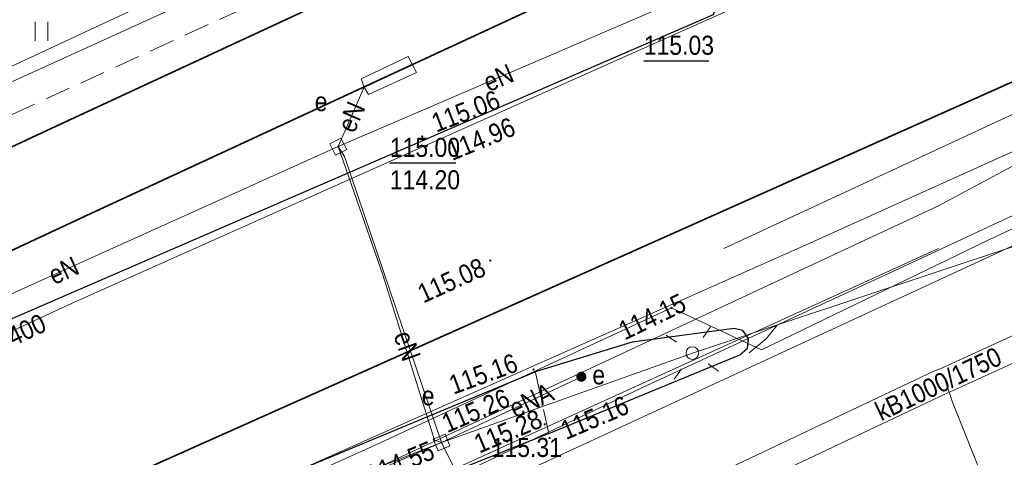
# Model space of a CAD drawing. Header units: metres. Extents: x 7495425 to 7495712, y 5787905 to 5788232.
# Tile 18 of 39: x 7495595 to 7495633, y 5787938 to 5787955. Entities that reach past the tile are written whole.
import ezdxf
from ezdxf.enums import TextEntityAlignment as Align

# ---------------------------------------------------------------- set-up
doc = ezdxf.new("R2010")
doc.units = ezdxf.units.M
for name, pattern in [('1.0_0.5', [1.5, 1, -0.5]), ('1.5_0.5', [2, 1.5, -0.5]), ('219-500', [0]), ('egug-500', [1, 0.5, -0.5]), ('l219_500', [0]), ('l32_500', [0])]:
    doc.linetypes.add(name, pattern=pattern)
doc.layers.get('0').update_dxf_attribs({"color": 2, "lineweight": 5})
doc.styles.get("Standard").update_dxf_attribs({"font": 'Working1250', "width": 0.75})

# ---------------------------------------------------------------- blocks, each defined once
blk = doc.blocks.new('US22A')
at = {"color": 0, "linetype": 'Continuous', "lineweight": 0}
blk.add_lwpolyline([(-0.25, -0.25), (0.25, -0.25), (0.25, 0.25), (-0.25, 0.25)], close=True, dxfattribs=at)
blk = doc.blocks.new('PW01')
at = {"linetype": 'Continuous', "lineweight": 13}
h = blk.add_hatch(color=0, dxfattribs=at)
edge = h.paths.add_edge_path()
edge.add_arc((0, 0), 0.045, 0, 360)
blk = doc.blocks.new('US25')
at = {"linetype": 'Continuous', "lineweight": 0}
h = blk.add_hatch(color=0, dxfattribs=at)
edge = h.paths.add_edge_path()
edge.add_arc((0, 0), 0.2, 0, 360)
blk = doc.blocks.new('SM01')
at = {"color": 0, "linetype": 'Continuous', "lineweight": 13}
for p, q in [((-0.53, 0.531), (-0.883, 0.884)), ((0.531, 0.531), (0.884, 0.884)), ((-0.53, -0.53), (-0.883, -0.883)), ((0.531, -0.53), (0.884, -0.883))]:
    blk.add_line(p, q, dxfattribs=at)
blk.add_circle((0, 0), 0.25, dxfattribs=at)
blk = doc.blocks.new('TU04')
at = {"color": 0, "linetype": 'Continuous', "lineweight": 13}
for p, q in [((0, 0), (0, 0.75)), ((0.5, 0), (0.5, 0.75))]:
    blk.add_line(p, q, dxfattribs=at)

msp = doc.modelspace()

# ---------------------------------------------------------------- linework, layer by layer
at = {"layer": '216-obręb ewidencyjny', "color": 7, "linetype": 'l32_500', "lineweight": 35, "flags": 128}
msp.add_lwpolyline([(7495635.58, 5787953.37), (7495533.716, 5787907.83)], dxfattribs=at)
at = {"layer": '218-kontur użytku gruntowego', "color": 3, "linetype": 'egug-500', "lineweight": 18, "flags": 128}
msp.add_lwpolyline([(7495533.716, 5787907.83), (7495635.58, 5787953.37)], dxfattribs=at)
at = {"layer": '219-działka ewidencyjna', "color": 7, "linetype": 'l219_500', "lineweight": 18, "flags": 128}
msp.add_lwpolyline([(7495635.58, 5787953.37), (7495533.716, 5787907.83)], dxfattribs=at)
at = {"layer": '219-działka ewidencyjna', "color": 7, "linetype": '219-500', "lineweight": 18, "flags": 128}
msp.add_lwpolyline([(7495635.58, 5787953.37), (7495533.716, 5787907.83)], dxfattribs=at)
at = {"layer": 'chodnik', "color": 7, "linetype": '1.0_0.5', "lineweight": 18, "flags": 128}
msp.add_lwpolyline([(7495585.53, 5787925.57), (7495584.39, 5787927.97), (7495604.54, 5787936.78), (7495614.99, 5787941.14), (7495615.52, 5787938.71), (7495602.2, 5787933.37), (7495599.97, 5787932.41), (7495597.61, 5787931.31), (7495589.13, 5787927.46), (7495586.76, 5787926.24)], close=True, dxfattribs=at)
at = {"layer": 'jezdnia', "color": 7, "linetype": '1.5_0.5', "lineweight": 18, "flags": 128}
for points in [[(7495516.993, 5787907.83), (7495577.41, 5787935.84), (7495621.97, 5787955.17), (7495622.7, 5787957.11), (7495621.88, 5787957.17), (7495622.74, 5787958.25), (7495623.92, 5787959.91), (7495625.08, 5787962.66), (7495625.18, 5787963.45), (7495625.1, 5787965.33), (7495624.99, 5787965.57), (7495624.72, 5787966.24), (7495624.43, 5787966.65), (7495623.77, 5787967.13), (7495623.34, 5787967.39), (7495622.91, 5787967.64), (7495622.47, 5787967.87), (7495622.01, 5787968.09), (7495621.55, 5787968.28), (7495621.09, 5787968.46), (7495620.61, 5787968.62), (7495620.13, 5787968.76), (7495619.65, 5787968.88), (7495619.16, 5787968.98), (7495618.66, 5787969.06), (7495618.11, 5787969.12), (7495617.61, 5787969.16), (7495617.11, 5787969.18), (7495616.61, 5787969.18), (7495616.12, 5787969.16), (7495615.62, 5787969.11), (7495615.12, 5787969.05), (7495614.63, 5787968.97), (7495614.14, 5787968.87), (7495613.65, 5787968.75), (7495613.17, 5787968.61), (7495612.7, 5787968.45), (7495612.23, 5787968.27), (7495611.77, 5787968.07), (7495605.01, 5787964.89), (7495590.91, 5787958.43), (7495590.3, 5787958.31), (7495589.89, 5787958.25), (7495587.22, 5787958.52), (7495586.54, 5787958.5), (7495585.79, 5787958.24), (7495584.31, 5787957.57), (7495583.86, 5787957.22), (7495583.54, 5787956.85), (7495581.87, 5787954.59), (7495581.5, 5787954.18), (7495581.12, 5787953.89), (7495571.09, 5787949.16), (7495567.24, 5787947.37), (7495548.01, 5787938.3), (7495546.76, 5787941.04), (7495545.99, 5787941.51), (7495542.46, 5787939.85), (7495540.19, 5787938.92), (7495537.4, 5787937.62), (7495516.09, 5787927.62), (7495517.53, 5787924.34), (7495518.74, 5787922.24), (7495520.63, 5787918.24), (7495508.55, 5787912.72), (7495507.81, 5787914.4), (7495506.76, 5787913.9), (7495504.15, 5787919.02), (7495503.56, 5787920.72), (7495501.54, 5787926.55), (7495502.45, 5787926.92), (7495501.75, 5787929.77), (7495501.35, 5787931.44), (7495498.72, 5787942.22), (7495495.65, 5787953.62), (7495494.03, 5787959.63), (7495491.75, 5787968.1), (7495480.84, 5788008.64), (7495472.58, 5788039.32), (7495472.53, 5788039.43), (7495472.46, 5788039.54), (7495472.39, 5788039.64), (7495472.31, 5788039.73), (7495472.22, 5788039.82), (7495472.12, 5788039.9), (7495471.98, 5788039.99), (7495471.91, 5788040.03), (7495471.8, 5788040.08), (7495471.68, 5788040.12), (7495471.56, 5788040.16), (7495471.44, 5788040.18), (7495471.31, 5788040.19), (7495471.19, 5788040.19), (7495467.26, 5788039.27), (7495466.84, 5788040.73), (7495468.93, 5788041.25), (7495468.64, 5788042.36), (7495470.74, 5788042.89), (7495470.86, 5788042.98), (7495470.98, 5788043.07), (7495471.09, 5788043.18), (7495471.19, 5788043.29), (7495471.28, 5788043.41), (7495471.37, 5788043.53), (7495471.46, 5788043.7), (7495471.51, 5788043.8), (7495471.56, 5788043.94), (7495471.61, 5788044.08), (7495471.65, 5788044.23), (7495471.67, 5788044.38), (7495471.69, 5788044.53), (7495471.69, 5788044.68), (7495471.64, 5788045.06), (7495473.94, 5788045.63), (7495483.7, 5788009.44), (7495498.79, 5787953.5), (7495504.2, 5787933.47), (7495507, 5787928.99), (7495508.64, 5787929.72), (7495513.62, 5787932.05), (7495514.06, 5787932.23), (7495515.13, 5787932.72), (7495515.26, 5787932.44), (7495517.29, 5787933.38), (7495517.15, 5787933.66), (7495518.12, 5787934.11), (7495518.32, 5787933.74), (7495519.8, 5787934.38), (7495519.62, 5787934.8), (7495528.79, 5787939.05), (7495544.01, 5787946.16), (7495548.1, 5787948.01), (7495550.44, 5787949.14), (7495560.67, 5787953.86), (7495563.52, 5787955.35), (7495564.93, 5787952.29), (7495566.62, 5787953.04), (7495574.88, 5787956.77), (7495578.67, 5787958.57), (7495603.23, 5787970.26), (7495611.88, 5787974.15), (7495612.35, 5787974.32), (7495612.83, 5787974.48), (7495613.31, 5787974.62), (7495613.79, 5787974.74), (7495614.28, 5787974.84), (7495614.77, 5787974.92), (7495615.27, 5787974.98), (7495615.94, 5787975.04), (7495616.44, 5787975.06), (7495616.94, 5787975.06), (7495617.43, 5787975.04), (7495617.93, 5787975.01), (7495618.43, 5787974.95), (7495618.92, 5787974.88), (7495619.42, 5787974.79), (7495619.9, 5787974.67), (7495620.39, 5787974.54), (7495620.8, 5787974.42), (7495621.3, 5787974.38), (7495621.79, 5787974.47), (7495622.25, 5787974.67), (7495622.46, 5787974.82), (7495622.82, 5787975.17), (7495623.08, 5787975.59), (7495623.24, 5787976.06), (7495623.27, 5787976.68), (7495619.54, 5788002.91), (7495615.94, 5788030.64), (7495613.14, 5788051.68), (7495608.29, 5788089.6), (7495604.87, 5788114.3), (7495602.8, 5788128.28), (7495599.2, 5788149.68), (7495597.03, 5788151.15), (7495595.95, 5788151.95), (7495595.92, 5788152.57), (7495603.42, 5788153.72), (7495603.56, 5788152.84)], [(7495553.489, 5787907.83), (7495559.27, 5787910.35), (7495584.48, 5787924.98), (7495585.53, 5787925.57), (7495586.76, 5787926.24), (7495589.13, 5787927.46), (7495597.61, 5787931.31), (7495599.97, 5787932.41), (7495602.2, 5787933.37), (7495615.52, 5787938.71), (7495623.03, 5787941.8), (7495623.33, 5787942.06), (7495623.37, 5787942.44), (7495623.14, 5787942.76), (7495622.8, 5787942.84), (7495618.8, 5787942.3), (7495614.99, 5787941.14), (7495604.54, 5787936.78), (7495584.39, 5787927.97), (7495582.55, 5787927.2), (7495580.83, 5787926.41), (7495557.65, 5787915.39), (7495543.69, 5787909.24), (7495540.642, 5787907.83)]]:
    msp.add_lwpolyline(points, dxfattribs=at)
at = {"layer": 'krawężnik', "color": 7, "linetype": 'CONTINUOUS', "lineweight": 25, "flags": 128}
for points in [[(7495622.7, 5787957.11), (7495621.97, 5787955.17), (7495577.41, 5787935.84)], [(7495615.52, 5787938.71), (7495623.03, 5787941.8), (7495623.33, 5787942.06), (7495623.37, 5787942.44), (7495623.14, 5787942.76), (7495622.8, 5787942.84), (7495618.8, 5787942.3), (7495614.99, 5787941.14)], [(7495580.83, 5787926.41), (7495582.55, 5787927.2), (7495584.39, 5787927.97), (7495604.54, 5787936.78), (7495614.99, 5787941.14)], [(7495615.52, 5787938.71), (7495602.2, 5787933.37), (7495599.97, 5787932.41), (7495597.61, 5787931.31), (7495589.13, 5787927.46), (7495586.76, 5787926.24), (7495585.53, 5787925.57), (7495584.48, 5787924.98)]]:
    msp.add_lwpolyline(points, dxfattribs=at)
at = {"layer": 'przewód elektroenergetyczny podziemny', "color": 1, "linetype": 'CONTINUOUS', "lineweight": 18, "flags": 128}
for points in [[(7495708.18, 5787980.125), (7495703.3, 5787977.86), (7495696, 5787974.47), (7495693.1, 5787977.5), (7495688.59, 5787975.15), (7495682.28, 5787972.25), (7495675.96, 5787969.07), (7495675.15, 5787968.66), (7495673.11, 5787967.64), (7495661.65, 5787961.82), (7495652.47, 5787957.29), (7495651.62, 5787955.78), (7495644, 5787952.26), (7495634.14, 5787947.46), (7495629.99, 5787945.52), (7495619.18, 5787940.5), (7495608.18, 5787935.28), (7495596.05, 5787929.52), (7495584.88, 5787924.46), (7495572.18, 5787918.58)], [(7495578.69, 5787945.96), (7495588.94, 5787950.6), (7495605.04, 5787958.12), (7495618.99, 5787964.72), (7495629.22, 5787969.68)], [(7495653.22, 5787956.87), (7495649.74, 5787955.45), (7495648.43, 5787953.69), (7495632.8, 5787946.33), (7495623.88, 5787942), (7495620.34, 5787943.65), (7495608.55, 5787938.18), (7495600.4, 5787934.51), (7495594.91, 5787932.06), (7495590.84, 5787930.24)], [(7495607.25, 5787949.99), (7495619.83, 5787955.41)], [(7495656.14, 5787953.49), (7495624.5, 5787942.98), (7495621.16, 5787941.87)], [(7495608.27, 5787952.33), (7495607.25, 5787949.99)], [(7495585.67, 5787940.25), (7495607.25, 5787949.99)], [(7495611.31, 5787938.35), (7495607.5, 5787949.6), (7495607.25, 5787949.99)], [(7495607.25, 5787949.99), (7495609.02, 5787944.91), (7495611.03, 5787938.44), (7495611.31, 5787938.35)], [(7495623.39, 5787941.88), (7495624.06, 5787942.43), (7495624.5, 5787942.98)], [(7495611.31, 5787938.35), (7495621.16, 5787941.87)], [(7495611.31, 5787938.35), (7495616.8, 5787940.94)], [(7495545.136, 5787907.83), (7495550.32, 5787910.3), (7495590.84, 5787930.24), (7495595.88, 5787932.24), (7495611.31, 5787938.35)], [(7495611.31, 5787938.35), (7495594.93, 5787931.24)], [(7495611.31, 5787938.35), (7495617.83, 5787925.21), (7495617.92, 5787924.97)]]:
    msp.add_lwpolyline(points, dxfattribs=at)
msp.add_lwpolyline([(7495608.15, 5787952.66), (7495609.99, 5787953.54), (7495610.32, 5787952.91), (7495608.44, 5787952.04), (7495608.27, 5787952.33)], close=True, dxfattribs=at)
at = {"layer": 'przewód gazowy', "color": 40, "linetype": 'CONTINUOUS', "lineweight": 18, "flags": 128}
for points in [[(7495708.18, 5787989.784), (7495704.4, 5787987.71), (7495672.4, 5787970.05), (7495664.76, 5787965.89), (7495662.15, 5787964.48), (7495622.4, 5787945.99)], [(7495708.18, 5787985.825), (7495695.82, 5787979.62), (7495672.51, 5787967.78), (7495664.53, 5787963.76), (7495645.5, 5787955.1), (7495640.42, 5787952.81), (7495625.63, 5787946.13)], [(7495664.76, 5787965.89), (7495640.42, 5787952.81), (7495630.8, 5787947.65), (7495627.51, 5787946.11)], [(7495627.51, 5787946.11), (7495578.99, 5787923.42), (7495571.86, 5787920.09), (7495545.182, 5787907.83)], [(7495547.013, 5787907.83), (7495560.27, 5787913.89), (7495575.15, 5787920.76), (7495582.63, 5787924.03), (7495583.53, 5787924.42), (7495630.83, 5787945.98)], [(7495625.63, 5787946.13), (7495590.33, 5787930.43), (7495582.92, 5787927.07), (7495572.52, 5787922.46)]]:
    msp.add_lwpolyline(points, dxfattribs=at)
at = {"layer": 'przewód kanalizacyjny', "color": 0, "lineweight": 18}
for p, q in [((7495694.993, 5787970.625), (7495630.889, 5787941.258)), ((7495695.407, 5787969.715), (7495631.291, 5787940.342)), ((7495630.647, 5787941.157), (7495561.646, 5787908.532)), ((7495630.889, 5787941.258), (7495630.647, 5787941.157)), ((7495631.053, 5787940.243), (7495562.075, 5787907.628)), ((7495631.291, 5787940.342), (7495631.053, 5787940.243))]:
    msp.add_line(p, q, dxfattribs=at)
at = {"layer": 'przewód kanalizacyjny', "color": 34, "linetype": 'CONTINUOUS', "lineweight": 18, "flags": 128}
for points in [[(7495624, 5787956), (7495596.8, 5787943.84), (7495565.97, 5787929.54), (7495565.2, 5787928.87)], [(7495631.38, 5787939.94), (7495631.09, 5787940.8)], [(7495643.65, 5787909.25), (7495631.38, 5787939.94)]]:
    msp.add_lwpolyline(points, dxfattribs=at)
at = {"layer": 'przewód telekomunikacyjny podziemny', "color": 30, "linetype": 'CONTINUOUS', "lineweight": 18, "flags": 128}
msp.add_lwpolyline([(7495623.97, 5787965.91), (7495622.34, 5787965.38), (7495615.2, 5787962), (7495608.04, 5787958.76), (7495589.57, 5787950.34), (7495581.09, 5787946.5), (7495566.98, 5787940.37), (7495549.03, 5787931.86), (7495542.07, 5787928.61), (7495524.59, 5787920.43), (7495505.78, 5787911.6), (7495497.641, 5787907.83)], dxfattribs=at)
at = {"layer": 'przewód wodociągowy', "color": 5, "linetype": 'CONTINUOUS', "lineweight": 18, "flags": 128}
msp.add_lwpolyline([(7495557.73, 5787910.88), (7495674.97, 5787965.2), (7495706.19, 5787980.91)], dxfattribs=at)
at = {"layer": 'rzędna-Atr2', "color": 7, "flags": 128}
for points in [[(7495619.25, 5787953.37), (7495621.806, 5787953.37)], [(7495609.274, 5787949.354), (7495611.862, 5787949.354)]]:
    msp.add_lwpolyline(points, dxfattribs=at)
at = {"layer": 'tor', "color": 7, "linetype": 'CONTINUOUS', "lineweight": 35, "flags": 128}
for points in [[(7495595.8, 5787950.62), (7495637.47, 5787969.99), (7495658.56, 5787980.59), (7495677.37, 5787990.83), (7495685.82, 5787995.31), (7495697.8, 5788001.52), (7495704.06, 5788004.68), (7495708.18, 5788006.709)], [(7495597.33, 5787947.27), (7495640.19, 5787967.16), (7495647.09, 5787970.46), (7495652, 5787972.88), (7495657.35, 5787975.61), (7495663.66, 5787978.92), (7495681.86, 5787988.79), (7495687.56, 5787991.82), (7495693.48, 5787994.91), (7495699.42, 5787997.96), (7495708.18, 5788002.34)], [(7495513.23, 5787912.24), (7495532.58, 5787921.22), (7495547.81, 5787928.3), (7495565.21, 5787936.38), (7495565.91, 5787936.71), (7495579.17, 5787942.85), (7495595.8, 5787950.62)], [(7495597.33, 5787947.27), (7495580.51, 5787939.4), (7495567.4, 5787933.31), (7495566.6, 5787932.94), (7495549.38, 5787924.94), (7495534.31, 5787917.93), (7495514.64, 5787908.8)]]:
    msp.add_lwpolyline(points, dxfattribs=at)
at = {"layer": 'trawnik', "color": 7, "linetype": '1.0_0.5', "lineweight": 18, "flags": 128}
msp.add_lwpolyline([(7495583.84, 5787946.39), (7495520.99, 5787917.55), (7495520.63, 5787918.24), (7495518.74, 5787922.24), (7495524.9, 5787922.43), (7495537.34, 5787928.23), (7495542.61, 5787930.73), (7495546.92, 5787932.73), (7495592.29, 5787953.83), (7495590.3, 5787958.31), (7495590.91, 5787958.43), (7495605.01, 5787964.89), (7495611.77, 5787968.07), (7495612.23, 5787968.27), (7495612.7, 5787968.45), (7495613.17, 5787968.61), (7495613.65, 5787968.75), (7495614.14, 5787968.87), (7495614.63, 5787968.97), (7495615.12, 5787969.05), (7495615.62, 5787969.11), (7495616.12, 5787969.16), (7495616.61, 5787969.18), (7495617.11, 5787969.18), (7495617.61, 5787969.16), (7495618.11, 5787969.12), (7495618.66, 5787969.06), (7495619.16, 5787968.98), (7495619.65, 5787968.88), (7495620.13, 5787968.76), (7495620.61, 5787968.62), (7495621.09, 5787968.46), (7495621.55, 5787968.28), (7495622.01, 5787968.09), (7495622.47, 5787967.87), (7495622.91, 5787967.64), (7495623.34, 5787967.39), (7495623.77, 5787967.13), (7495624.43, 5787966.65), (7495624.72, 5787966.24), (7495624.99, 5787965.57), (7495625.1, 5787965.33)], close=True, dxfattribs=at)

# ---------------------------------------------------------------- block references
at = {"layer": 'elektroenergetyczne urządzenie techniczne', "color": 1, "linetype": 'CONTINUOUS', "lineweight": 18}
msp.add_blockref('US25', (7495616.8, 5787940.94), dxfattribs=at)
at = {"layer": 'latarnia', "color": 7, "linetype": 'CONTINUOUS', "lineweight": 18, "rotation": 100.449}
msp.add_blockref('SM01', (7495621.16, 5787941.87), dxfattribs=at)
at = {"layer": 'pikieta sztuczna', "color": 7, "linetype": 'CONTINUOUS', "lineweight": 13}
for p in [(7495610.55, 5787950.39), (7495610.73, 5787950.02), (7495613.22, 5787945.51), (7495614.92, 5787941.23), (7495614.53, 5787939.48), (7495615.36, 5787939.07), (7495615.55, 5787938.53)]:
    msp.add_blockref('PW01', p, dxfattribs=at)
at = {"layer": 'rzędna', "color": 1, "linetype": 'CONTINUOUS', "lineweight": 18}
for p, rotation in [((7495607.25, 5787949.99), 117.552), ((7495620.34, 5787943.65), 179.909), ((7495611.31, 5787938.35), 112.955), ((7495611.31, 5787938.35), 179.909)]:
    msp.add_blockref('PW01', p, dxfattribs=dict(at, rotation=rotation))
at = {"layer": 'trawnik', "color": 7, "linetype": 'CONTINUOUS', "lineweight": 18}
msp.add_blockref('TU04', (7495595.339, 5787954.149), dxfattribs=at)
at = {"layer": 'właz do komory lub kanału - kwadratowy', "color": 7, "linetype": 'CONTINUOUS', "lineweight": 18}
for p, rotation in [((7495607.25, 5787949.99), 117.552), ((7495611.31, 5787938.35), 112.955)]:
    msp.add_blockref('US22A', p, dxfattribs=dict(at, rotation=rotation))

# ---------------------------------------------------------------- texts
at = {"layer": 'elektroenergetyczne urządzenie techniczne-Atr17', "color": 1, "width": 0.9}
msp.add_text('e', height=0.75, dxfattribs=at).set_placement((7495617.23, 5787940.64))
at = {"layer": 'pikieta sztuczna-Atr2', "color": 7, "width": 0.9}
for s, rotation, p in [('115.06', 23.528, (7495592.857, 5787954.631)), ('115.06', 21.161, (7495611.101, 5787950.537)), ('114.96', 22.362, (7495611.724, 5787949.424)), ('115.16', 19.983, (7495611.776, 5787940.233)), ('115.28', 22.921, (7495612.791, 5787937.915))]:
    msp.add_text(s, height=0.75, rotation=rotation, dxfattribs=at).set_placement(p)
for s, rotation, p in [('115.08', 24.353, (7495610.438, 5787944.161)), ('115.16', 23.07, (7495616.052, 5787938.793))]:
    msp.add_text(s, height=0.75, rotation=rotation, dxfattribs=at).set_placement(p, align=Align.MIDDLE_LEFT)
msp.add_text('115.26', height=0.75, rotation=23.385, dxfattribs=at).set_placement((7495614.063, 5787939.814), align=Align.RIGHT)
at = {"layer": 'przewód elektroenergetyczny podziemny-Atr1', "color": 1, "width": 0.9}
for rotation, p in [(23.308, (7495613.54, 5787952.7)), (66.448, (7495607.76, 5787951.16)), (24.292, (7495596.46, 5787945.12)), (289.673, (7495609.957, 5787942.154))]:
    msp.add_text('eN', height=0.75, rotation=rotation, dxfattribs=at).set_placement(p, align=Align.MIDDLE_CENTER)
msp.add_text('eNA', height=0.75, rotation=25.257, dxfattribs=at).set_placement((7495614.04, 5787939.64), align=Align.MIDDLE_LEFT)
at = {"layer": 'przewód kanalizacyjny-Atr1', "color": 34, "width": 0.9}
for s, rotation, p in [('kB400', 24.897, (7495594.53, 5787942.57)), ('kB1000/1750', 25.312, (7495630.82, 5787940.66))]:
    msp.add_text(s, height=0.75, rotation=rotation, dxfattribs=at).set_placement(p, align=Align.MIDDLE_CENTER)
at = {"layer": 'rzędna-Atr2', "color": 1, "width": 0.9}
for s, p in [('115.03', (7495619.25, 5787953.378)), ('115.00', (7495609.274, 5787949.362)), ('115.31', (7495613.276, 5787937.561))]:
    msp.add_text(s, height=0.75, dxfattribs=at).set_placement(p, align=Align.BOTTOM_LEFT)
for s, rotation, p in [('114.15', 26.029, (7495618.34, 5787942.7)), ('114.55', 22.416, (7495608.406, 5787937.039))]:
    msp.add_text(s, height=0.75, rotation=rotation, dxfattribs=at).set_placement(p, align=Align.MIDDLE_LEFT)
at = {"layer": 'rzędna-Atr3', "color": 1, "width": 0.9}
msp.add_text('114.20', height=0.75, dxfattribs=at).set_placement((7495609.274, 5787948.087), align=Align.BOTTOM_LEFT)
at = {"layer": 'właz do komory lub kanału - kwadratowy-Atr17', "color": 7, "width": 0.9}
for p in [(7495606.325, 5787951.763), (7495610.53, 5787940.192)]:
    msp.add_text('e', height=0.75, dxfattribs=at).set_placement(p, align=Align.MIDDLE_LEFT)

doc.saveas('drawing.dxf')
